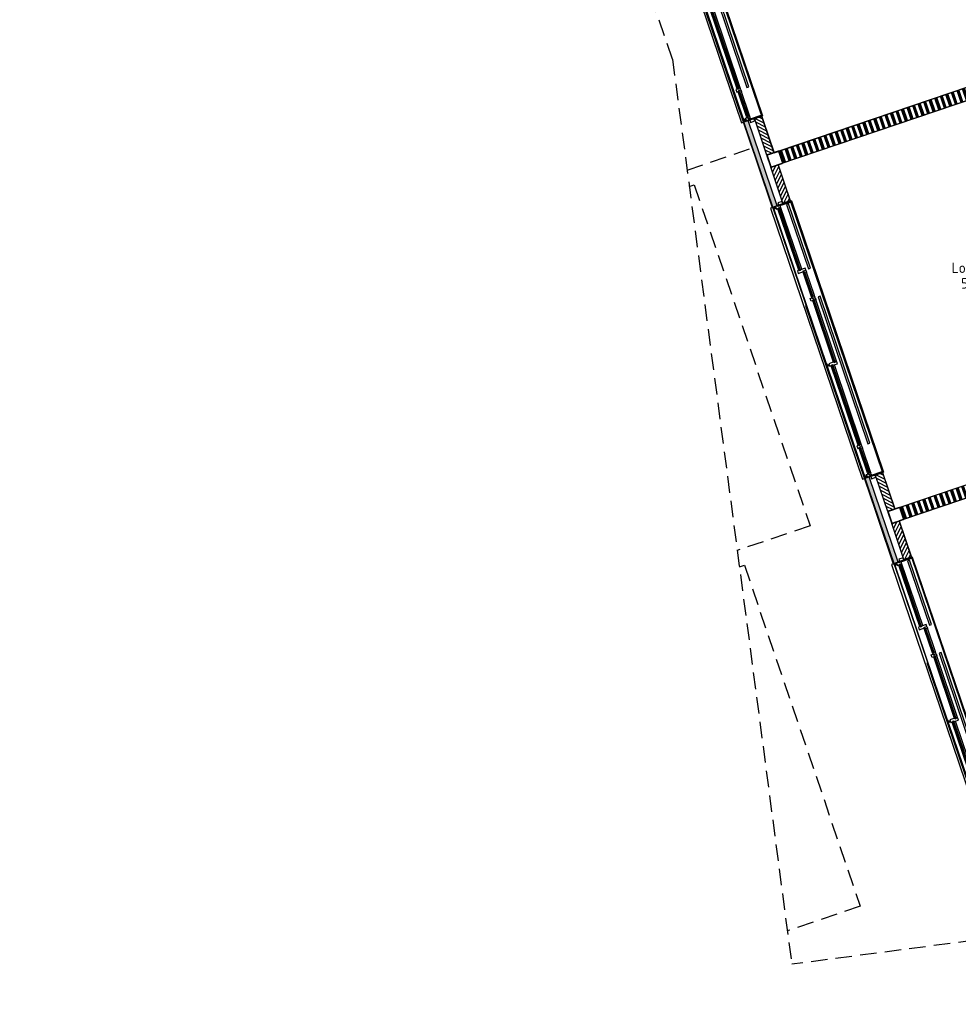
# Model space of a CAD drawing. Header units: millimetres. Extents: x -44892 to 336761, y 18766 to 182901.
# Tile 2 of 35: x 29614 to 47668, y 26249 to 45194. Entities that reach past the tile are written whole.
import ezdxf
from ezdxf.enums import TextEntityAlignment as Align

# ---------------------------------------------------------------- set-up
doc = ezdxf.new("R2010")
doc.units = ezdxf.units.MM
doc.header["$LTSCALE"] = 100
doc.linetypes.add('HIDDEN2', pattern=[4.7625, 3.175, -1.5875])
for name, color, linetype in [('AC21----_Buitenmuren', 8, 'Continuous'), ('AC22----_Binnenmuren', 8, 'Continuous'), ('AL21----', 3, 'Continuous'), ('AL22----', 2, 'Continuous'), ('AL27----_Daken', 2, 'Continuous'), ('AL28----', 5, 'Continuous'), ('AL31----_Buitenkozijnen', 6, 'Continuous'), ('BL$8-GO--polylijnen', 10, 'Continuous'), ('X-BT$1----_Ruimtegegevens', 7, 'Continuous')]:
    doc.layers.add(name, color=color, linetype=linetype)
doc.layers.add('BL$8-BVO-polylijn', color=160, linetype='Continuous', plot=False)
for name, color, linetype, lineweight in [('X-BT$23A__RuimteElement', 7, 'Continuous', 0), ('X-BT$23F__RuimteElement', 7, 'Continuous', 0), ('X-BT$23m2_RuimteElement', 7, 'Continuous', 0), ('X-BT$23NR__Ruimtenummer', 1, 'Continuous', 0), ('X-BT$23P__Algemeen', 1, 'Continuous', 0)]:
    doc.layers.add(name, color=color, linetype=linetype, lineweight=lineweight)
doc.styles.add('Isocpeur', font='isocpeur.ttf')

# ---------------------------------------------------------------- blocks, each defined once
blk = doc.blocks.new('kozbuitlokaalbg')
for p, q in [((1868, 222), (1388, 222)), ((3197, 222), (1947, 222)), ((1309, 157), (59, 157)), ((1309, 95), (59, 95)), ((59, 19), (3197, 19)), ((1868, 160), (1388, 160)), ((3197, 160), (1947, 160)), ((4865, 157), (3251, 157)), ((4865, 95), (3251, 95)), ((3251, 19), (5449, 19)), ((5424, 157), (4943, 157)), ((5424, 95), (4944, 95))]:
    blk.add_line(p, q)
at = {"ltscale": 0.01}
for p, q in [((32, 21), (32, 76)), ((3224, 21), (3224, 76)), ((5476, 21), (5476, 76))]:
    blk.add_line(p, q, dxfattribs=at)
for points in [[(-3, 110), (15, 110), (15, 388), (-3, 388)], [(5511, 110), (5493, 110), (5493, 388), (5511, 388)], [(-49, 128), (-4, 128), (-4, 218), (-49, 218)], [(35, 280), (1343, 280), (1343, 320), (35, 320)], [(1348, 222), (1309, 222), (1309, 127), (1319, 127), (1319, 102), (1309, 102), (1309, 65), (1363, 65), (1363, 170), (1348, 170)], [(1349, 222), (1388, 222), (1388, 192), (1378, 192), (1378, 167), (1388, 167), (1388, 160), (1366, 160), (1366, 175), (1349, 175)], [(1378, 167), (1878, 167), (1878, 192), (1378, 192)], [(1907, 222), (1869, 222), (1869, 192), (1878, 192), (1878, 167), (1868, 167), (1868, 160), (1890, 160), (1890, 175), (1907, 175)], [(1908, 222), (1947, 222), (1947, 192), (1937, 192), (1937, 167), (1947, 167), (1947, 130), (1893, 130), (1893, 170), (1908, 170)], [(1914, 280), (4899, 280), (4899, 320), (1914, 320)], [(1937, 167), (3207, 167), (3207, 192), (1937, 192)], [(3251, 222), (3236, 222), (3197, 222), (3197, 192), (3207, 192), (3207, 167), (3197, 167), (3197, 65), (3251, 65), (3251, 102), (3241, 102), (3241, 127), (3251, 127)], [(5512, 128), (5557, 128), (5557, 218), (5512, 218)], [(15, 157), (15, 157), (15, 108), (5, 108), (5, 65), (59, 65), (59, 102), (49, 102), (49, 127), (59, 127), (59, 157)], [(5, 9), (59, 9), (59, 29), (5, 29)], [(24, 29), (40, 29), (40, 65), (24, 65)], [(49, 102), (1319, 102), (1319, 127), (49, 127)], [(3197, 9), (3251, 9), (3251, 29), (3197, 29)], [(3216, 29), (3231, 29), (3231, 65), (3216, 65)], [(3241, 102), (4875, 102), (4875, 127), (3241, 127)], [(4904, 157), (4865, 157), (4865, 127), (4875, 127), (4875, 102), (4865, 102), (4865, 65), (4919, 65), (4919, 105), (4904, 105)], [(4905, 157), (4943, 157), (4943, 127), (4934, 127), (4934, 102), (4944, 102), (4944, 95), (4922, 95), (4922, 110), (4905, 110)], [(4934, 102), (5434, 102), (5434, 127), (4934, 127)], [(5463, 157), (5424, 157), (5424, 127), (5434, 127), (5434, 102), (5424, 102), (5424, 95), (5446, 95), (5446, 110), (5463, 110)], [(5464, 157), (5493, 157), (5493, 127), (5493, 127), (5493, 108), (5503, 108), (5503, 65), (5449, 65), (5449, 105), (5464, 105)], [(5449, 9), (5503, 9), (5503, 29), (5449, 29)], [(5483, 29), (5468, 29), (5468, 65), (5483, 65)]]:
    blk.add_lwpolyline(points, close=True)
for points in [[(-3, 388), (-3, 388), (5511, 388), (5511, 388)], [(0, 100), (0, -38), (5508, -38), (5508, 100)], [(3251, 127), (3241, 127), (3241, 102), (3251, 102)], [(3251, 102), (3241, 102), (3241, 127), (3251, 127)]]:
    blk.add_lwpolyline(points)
blk = doc.blocks.new('*U114')
for points in [[(110, 125), (-110, 125, 0.4142136), (-125, 110), (-125, -110, 0.4142136), (-110, -125), (110, -125, 0.4142136), (125, -110), (125, 110, 0.4142136)], [(110, 118.7), (-110, 118.7, 0.4142136), (-118.7, 110), (-118.7, -110, 0.4142136), (-110, -118.7), (110, -118.7, 0.4142136), (118.7, -110), (118.7, 110, 0.4142136)]]:
    blk.add_lwpolyline(points, format="xyb", close=True)
blk = doc.blocks.new('Ruimtefunctie')
at = {"layer": 'X-BT$23A__RuimteElement', "style": 'Isocpeur', "width": 0.94}
blk.add_attdef('RUIMTEFUNCTIE-A', text='', height=200, dxfattribs=at).set_placement((0, -600), align=Align.MIDDLE_CENTER)
at = {"layer": 'X-BT$23F__RuimteElement', "style": 'Isocpeur', "width": 0.94}
blk.add_attdef('RUIMTEFUNCTIE', text='', height=200, dxfattribs=at).set_placement((0, 300), align=Align.MIDDLE_CENTER)
at = {"layer": 'X-BT$23m2_RuimteElement', "style": 'Isocpeur', "width": 0.94}
blk.add_attdef('RUIMTEFUNCTIE-B', text='', height=200, dxfattribs=at).set_placement((0, 0), align=Align.MIDDLE_CENTER)
at = {"layer": 'X-BT$23NR__Ruimtenummer', "style": 'Isocpeur', "width": 0.94}
blk.add_attdef('RUIMTENUMMER', text='', height=200, dxfattribs=at).set_placement((0, 600), align=Align.MIDDLE_CENTER)
at = {"layer": 'X-BT$23P__Algemeen', "style": 'Isocpeur', "width": 0.94}
blk.add_attdef('PEILMAAT', text='', height=200, dxfattribs=at).set_placement((0, -300), align=Align.MIDDLE_CENTER)

msp = doc.modelspace()

# ---------------------------------------------------------------- hatches: boundary and pattern name
at = {"layer": 'AC21----_Buitenmuren'}
for points in [[(43627.6543, 43254.1508), (43532.9613, 43222.0069), (44089.6945, 41581.9239), (44184.3875, 41614.0679)], [(45954.8761, 36398.3767), (45860.1831, 36366.2328), (46416.9162, 34726.1498), (46511.6092, 34758.2937)]]:
    msp.add_hatch(color=254, dxfattribs=at).paths.add_polyline_path(points)
h = msp.add_hatch(dxfattribs=at)
h.set_pattern_fill('ANSI31', color=256, scale=18, style=0)
h.set_pattern_definition([(63.75, (48155.49, 33695.225), (-51.25628, 25.2768), [])])
h.paths.add_polyline_path([(44201.872, 42402.5317), (44059.8325, 42354.3158), (44294.8047, 41662.1099), (44436.8442, 41710.3258)])
h = msp.add_hatch(dxfattribs=at)
h.set_pattern_fill('ANSI31', color=256, scale=18, style=0)
h.set_pattern_definition([(63.75, (50482.71, 26839.45), (-51.25628, 25.2768), [])])
h.paths.add_polyline_path([(46529.0937, 35546.7576), (46387.0542, 35498.5417), (46622.0264, 34806.3358), (46764.066, 34854.5517)])
at = {"layer": 'AC22----_Binnenmuren'}
h = msp.add_hatch(dxfattribs=at)
h.set_pattern_fill('SWAND', color=256, style=0)
h.set_pattern_definition([(108.75, (71217.51, 33877.97), (-106.52964, -36.16194), []), (108.75, (71223.43, 33879.98), (-106.52964, -36.16194), []), (108.75, (71229.35, 33881.98), (-106.52964, -36.16194), []), (108.75, (71235.27, 33883.99), (-106.52964, -36.16194), []), (108.75, (71241.18, 33886), (-106.52964, -36.16194), []), (108.75, (71247.1, 33888.01), (-106.52964, -36.16194), []), (108.75, (71253.02, 33890.02), (-106.52964, -36.16194), [])])
h.paths.add_polyline_path([(44217.8123, 42666.6736), (44294.9578, 42439.4103), (50492.6155, 44543.2316), (50415.47, 44770.4949)])
h = msp.add_hatch(dxfattribs=at)
h.set_pattern_fill('ANSI31', color=256, scale=18, style=0)
h.set_pattern_definition([(333.75, (41957.455, 51954.045), (-25.2768, -51.25628), [])])
h.paths.add_polyline_path([(43979.4726, 42591.0483), (44121.5121, 42639.2643), (43886.5399, 43331.4702), (43744.5004, 43283.2543)])
h = msp.add_hatch(dxfattribs=at)
h.set_pattern_fill('SWAND', color=256, style=0)
h.set_pattern_definition([(108.75, (73544.73, 27022.19), (-106.52964, -36.16194), []), (108.75, (73550.65, 27024.2), (-106.52964, -36.16194), []), (108.75, (73556.57, 27026.21), (-106.52964, -36.16194), []), (108.75, (73562.49, 27028.22), (-106.52964, -36.16194), []), (108.75, (73568.41, 27030.23), (-106.52964, -36.16194), []), (108.75, (73574.32, 27032.24), (-106.52964, -36.16194), []), (108.75, (73580.24, 27034.25), (-106.52964, -36.16194), [])])
h.paths.add_polyline_path([(46545.0341, 35810.8994), (46622.1795, 35583.6362), (52819.8372, 37687.4575), (52742.6918, 37914.7207)])
h = msp.add_hatch(dxfattribs=at)
h.set_pattern_fill('ANSI31', color=256, scale=18, style=0)
h.set_pattern_definition([(333.75, (44284.677, 45098.27), (-25.2768, -51.25628), [])])
h.paths.add_polyline_path([(46306.6943, 35735.2742), (46448.7338, 35783.4901), (46213.7616, 36475.696), (46071.7221, 36427.4801)])

# ---------------------------------------------------------------- linework, layer by layer
at = {"layer": 'AL21----'}
msp.add_line((46481.615, 35530.6407), (46386.922, 35498.4968), dxfattribs=at)
for points in [[(44089.6945, 41581.9239), (44184.3875, 41614.0679), (43627.6543, 43254.1508), (43532.9613, 43222.0069)], [(43979.4726, 42591.0483), (44121.5121, 42639.2643), (43886.5399, 43331.4702), (43744.5004, 43283.2543)], [(44059.8325, 42354.3158), (44201.872, 42402.5317), (44436.8442, 41710.3258), (44294.8047, 41662.1099)], [(46416.9162, 34726.1498), (46511.6092, 34758.2937), (45954.8761, 36398.3767), (45860.1831, 36366.2328)], [(46306.6943, 35735.2742), (46448.7338, 35783.4901), (46213.7616, 36475.696), (46071.7221, 36427.4801)], [(46387.0542, 35498.5417), (46529.0937, 35546.7576), (46764.066, 34854.5517), (46622.0264, 34806.3358)]]:
    msp.add_lwpolyline(points, close=True, dxfattribs=at)
at = {"layer": 'AL22----'}
for points in [[(44294.9578, 42439.4103), (50492.6155, 44543.2316), (50415.47, 44770.4949), (44217.8123, 42666.6736)], [(46622.1795, 35583.6362), (52819.8372, 37687.4575), (52742.6918, 37914.7207), (46545.0341, 35810.8994)]]:
    msp.add_lwpolyline(points, close=True, dxfattribs=at)
at = {"layer": 'AL27----_Daken', "linetype": 'HIDDEN2'}
for p, q in [((42170.6315, 44434.9619), (38474.9269, 55322.1565)), ((42170.6315, 44434.9619), (44463.7023, 27018.8751)), ((42451.7688, 42299.5123), (43701.9063, 42723.8768)), ((48927.965, 27606.6076), (44463.7023, 27018.8751))]:
    msp.add_line(p, q, dxfattribs=at)
for points in [[(42493.5371, 41982.2499), (42590.0853, 42015.0236), (44816.4228, 35456.4447), (43415.482, 34980.8894)], [(43457.0606, 34663.5626), (43553.6088, 34696.3363), (45779.9463, 28137.7574), (44379.0055, 27662.202)]]:
    msp.add_lwpolyline(points, dxfattribs=at)
at = {"layer": 'AL31----_Buitenkozijnen'}
for p, q in [((42397.8264, 46565.5723), (43734.6931, 42627.2899)), ((44729.5483, 39696.5412), (46066.415, 35758.2587)), ((47061.2702, 32827.51), (48185.9868, 29514.2015))]:
    msp.add_line(p, q, dxfattribs=at)
at = {"layer": 'BL$8-BVO-polylijn'}
msp.add_lwpolyline([(82470.1635, 54931.3438), (65471.7443, 52693.4594), (68446.4362, 30098.431), (64892.1063, 29630.4946), (65017.6753, 28638.3971), (65067.2476, 28644.9234), (65109.0159, 28327.6611), (49320.7421, 26249.0954), (39384.7085, 55441.9315), (38474.9269, 55322.1565), (29614.3992, 81424.4293), (50446.8621, 88496.0976), (58741.8941, 64065.9431), (70103.1618, 67922.5738), (63571.5119, 87164.1941), (75464.9543, 91201.4737)], dxfattribs=at)
at = {"layer": 'BL$8-GO--polylijnen'}
for points in [[(49156.8518, 45399.2957), (51405.5288, 46162.6187), (50508.7127, 48804.5537), (50432.9583, 48778.8386), (49386.6728, 51861.0961), (41858.5783, 49305.6524), (44123.1193, 42634.5296), (49478.2913, 44452.3656)], [(51805.1819, 37597.0841), (46450.341, 35778.7555), (44200.2648, 42407.2664), (51804.1137, 44988.4253), (53731.9185, 39309.2956), (51483.7424, 38544.0143)], [(54132.5878, 30740.7674), (53811.1483, 31687.6975), (56059.9722, 32451.0704), (54131.3355, 38132.6512), (46527.4865, 35551.4922), (48777.5628, 28922.9813)]]:
    msp.add_lwpolyline(points, close=True, dxfattribs=at)

# ---------------------------------------------------------------- block references
at = {"layer": 'AL28----', "rotation": 18.7500000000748}
for p in [(44138.0188, 42512.862), (46465.2405, 35657.0879)]:
    msp.add_blockref('*U114', p, dxfattribs=at)
at = {"layer": 'AL31----_Buitenkozijnen', "rotation": 288.7499999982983}
for p in [(41762.4728, 48437.698), (44089.6945, 41581.9239), (46416.9162, 34726.1498)]:
    msp.add_blockref('kozbuitlokaalbg', p, dxfattribs=at)
at = {"layer": 'X-BT$1----_Ruimtegegevens'}
ref = msp.add_blockref('Ruimtefunctie', (48148.3931, 40420.9158), dxfattribs=at)
ref.add_attrib('RUIMTENUMMER', '0.34', dxfattribs={"layer": 'X-BT$23NR__Ruimtenummer', "height": 200, "style": 'Isocpeur', "width": 0.94}).set_placement((48148.3931, 40720.9158), align=Align.MIDDLE_CENTER)
ref.add_attrib('RUIMTEFUNCTIE', 'Lokaal MA', dxfattribs={"layer": 'X-BT$23F__RuimteElement', "height": 200, "style": 'Isocpeur', "width": 0.94}).set_placement((48148.3931, 40420.9158), align=Align.MIDDLE_CENTER)
ref.add_attrib('RUIMTEFUNCTIE-B', '53.8 m²', dxfattribs={"layer": 'X-BT$23m2_RuimteElement', "height": 200, "style": 'Isocpeur', "width": 0.94}).set_placement((48148.3931, 40120.9158), align=Align.MIDDLE_CENTER)

doc.saveas('drawing.dxf')
